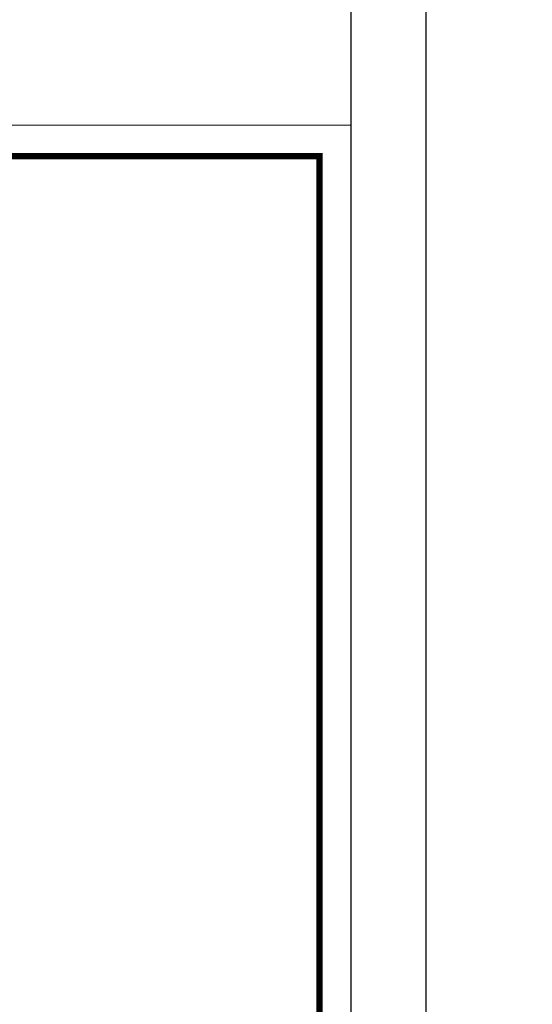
# Model space of a CAD drawing. Extents: x 555481 to 559434, y 3811529 to 3812446.
# Tile 4 of 37: x 555848 to 555930, y 3811686 to 3811843. Entities that reach past the tile are written whole.
import ezdxf

# ---------------------------------------------------------------- set-up
doc = ezdxf.new("R2010")
doc.units = 0
doc.header["$LTSCALE"] = 0.5
doc.layers.get('0').update_dxf_attribs({"linetype": 'CONTINUOUS'})

# ---------------------------------------------------------------- blocks, each defined once
blk = doc.blocks.new('tk')
at = {"lineweight": 0}
for p, q in [((0, 2970), (4200, 2970)), ((4200, 2970), (4200, 0))]:
    blk.add_line(p, q, dxfattribs=at)
at = {"lineweight": 0, "const_width": 10}
blk.add_lwpolyline([(250, 2920), (4150, 2920), (4150, 50), (250, 50)], close=True, dxfattribs=at)
blk = doc.blocks.new('tk1')
at = {"color": 0}
blk.add_blockref('tk', (0, 0), dxfattribs=at)

msp = doc.modelspace()

# ---------------------------------------------------------------- linework, layer by layer
at = {"linetype": 'Continuous'}
for points in [[(555901.12599, 3811571.61029), (556458.0048, 3811571.61029), (556458.0048, 3812135.21109), (555901.12599, 3812135.21109)], [(555913.12599, 3811583.61029), (556446.0048, 3811583.61029), (556446.0048, 3812123.21109), (555913.12599, 3812123.21109)]]:
    msp.add_lwpolyline(points, close=True, dxfattribs=at)

# ---------------------------------------------------------------- block references
at = {"linetype": 'Continuous', "xscale": 0.1, "yscale": 0.1, "zscale": 0.1}
msp.add_blockref('tk1', (555481.12599, 3811529.24981), dxfattribs=at)

doc.saveas('drawing.dxf')
